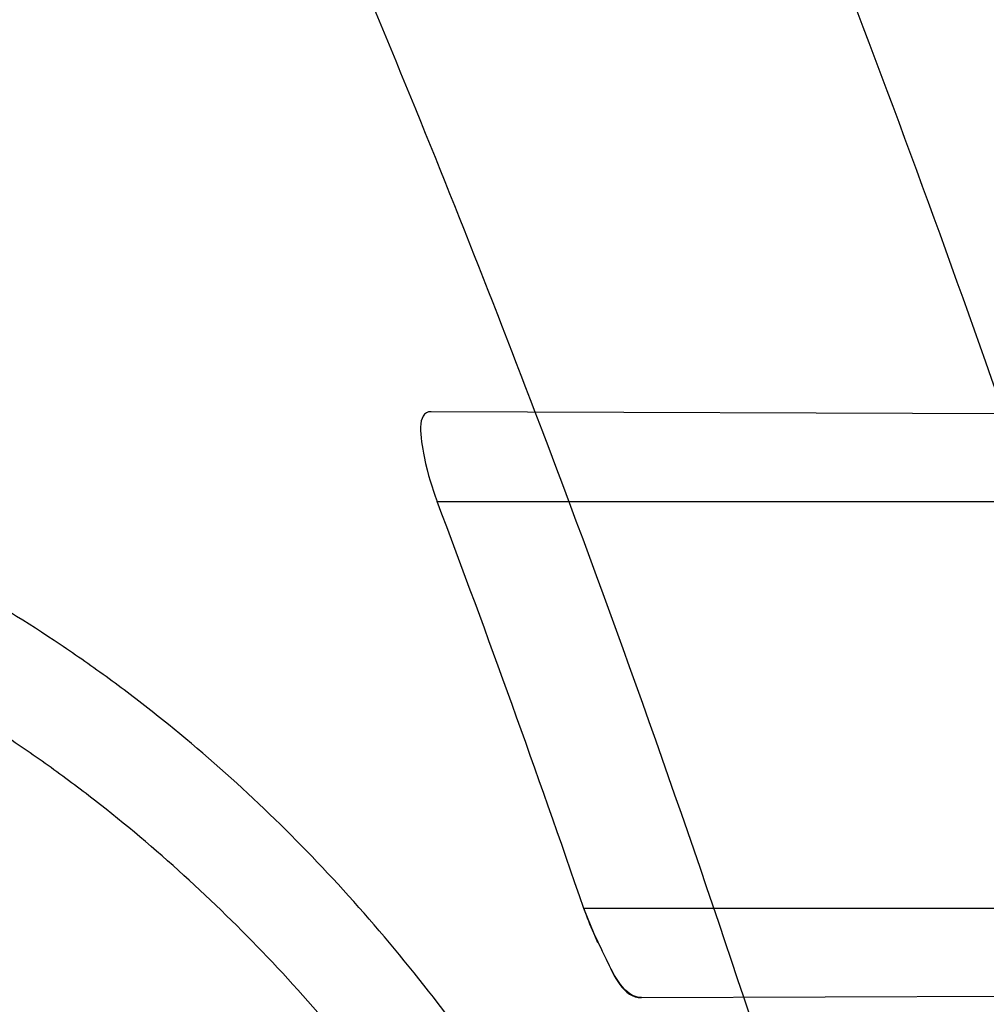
# Model space of a CAD drawing. Header units: millimetres. Extents: x 0 to 297, y 0 to 210.
# Tile 97 of 256: x 143.4512 to 143.4797, y 93.5405 to 93.5696. Entities that reach past the tile are written whole.
import ezdxf

# ---------------------------------------------------------------- set-up
doc = ezdxf.new("R2010")
doc.units = ezdxf.units.MM
doc.header["$LTSCALE"] = 16.335
doc.layers.get('0').update_dxf_attribs({"linetype": 'CONTINUOUS'})
for name, color, linetype in [('01_GLOBAL', 7, 'CONTINUOUS'), ('INTFCLR_1', 7, 'CONTINUOUS'), ('INTFCLR_144815', 7, 'CONTINUOUS')]:
    doc.layers.add(name, color=color, linetype=linetype)

msp = doc.modelspace()

# ---------------------------------------------------------------- linework, layer by layer
at = {"color": 7, "linetype": 'Continuous'}
msp.add_circle((144.2368034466, 92.193132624), 3.04, dxfattribs=at)
at = {"color": 9, "linetype": 'Continuous'}
msp.add_arc((144.2368034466, 92.193132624), 3.001038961, 92.9674534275, 177.0325465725, dxfattribs=at)
at = {"layer": '01_GLOBAL', "color": 7, "linetype": 'Continuous'}
msp.add_circle((144.2368034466, 92.193132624), 3.08, dxfattribs=at)
at = {"layer": 'INTFCLR_1', "color": 9, "linetype": 'Continuous'}
for p, q in [((143.4920640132, 93.5579059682), (143.4633794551, 93.5580060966)), ((143.4635563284, 93.5553562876), (143.4929668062, 93.5553562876)), ((143.4969821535, 93.5433562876), (143.4678785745, 93.5433562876)), ((143.4695838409, 93.5407281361), (143.497780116, 93.5408265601))]:
    msp.add_line(p, q, dxfattribs=at)
at = {"layer": 'INTFCLR_1', "color": 7, "linetype": 'Continuous'}
msp.add_line((143.4682911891, 93.54234288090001), (143.4678785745, 93.5433562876), dxfattribs=at)
at = {"layer": 'INTFCLR_1', "color": 6, "linetype": 'Continuous'}
for centre, radius, start, end in [((143.076579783, 93.4093562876), 0.4827613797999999, 270, 90.00000002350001), ((143.076579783, 93.4093562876), 0.4587930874, 270, 90.00000002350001), ((143.076579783, 93.4093562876), 0.417241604, 18.3537618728, 20.8695998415), ((143.0765887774, 93.4091971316), 0.4136500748, 18.9249921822, 20.6917467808)]:
    msp.add_arc(centre, radius, start, end, dxfattribs=at)
at = {"layer": 'INTFCLR_1', "color": 9, "linetype": 'Continuous'}
for start, end in [(20.8695998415, 24.2438267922), (15.0858372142, 18.3537618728)]:
    msp.add_arc((143.076579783, 93.4093562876), 0.417241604, start, end, dxfattribs=at)
for points, knots in [([(143.505791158, 93.2600745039), (143.5067409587, 93.2626590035), (143.5086022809, 93.26787776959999), (143.5121486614, 93.2784613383), (143.5179028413, 93.2974584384), (143.5232385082, 93.319755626), (143.5267617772, 93.3396835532), (143.5282429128, 93.3498591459), (143.5290073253, 93.35574456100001), (143.5307716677, 93.37052008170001), (143.5326049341, 93.3957667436), (143.5323109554, 93.4255533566), (143.5309256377, 93.444856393), (143.5300542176, 93.4537694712), (143.5294126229, 93.45969752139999), (143.5274302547, 93.4756973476), (143.5229291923, 93.50131752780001), (143.5164430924, 93.5263308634), (143.5118037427, 93.5411769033), (143.5100588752, 93.5464871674), (143.5074043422, 93.5543094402), (143.501415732, 93.57066310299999), (143.4910739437, 93.59466517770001), (143.4792964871, 93.6173411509), (143.4710860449, 93.6312983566), (143.4672487, 93.637511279), (143.4646994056, 93.64156113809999), (143.4578048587, 93.6522122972), (143.446251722, 93.6685591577), (143.4302039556, 93.688459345), (143.4166114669, 93.7033760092), (143.4071163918, 93.7129106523), (143.4018664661, 93.7179588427), (143.3945821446, 93.7247669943), (143.3843862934, 93.7336815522), (143.373349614, 93.7423309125), (143.3667450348, 93.7470278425), (143.3640805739, 93.74883137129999), (143.3625174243, 93.7498684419), (143.360134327, 93.7513983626), (143.3576340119, 93.7529030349), (143.3554317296, 93.7540584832), (143.3541938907, 93.75463331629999), (143.3532081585, 93.75498488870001), (143.3525262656, 93.7551440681), (143.3519536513, 93.75505755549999), (143.3518421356, 93.7545186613), (143.35211692, 93.75392300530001), (143.35259409, 93.7530975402), (143.3533650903, 93.7520584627), (143.354392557, 93.75079155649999), (143.3556852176, 93.7493056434), (143.3572290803, 93.7475999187), (143.358673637, 93.7460457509), (143.3599466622, 93.7446920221), (143.3621637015, 93.7423493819), (143.3658426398, 93.73850358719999), (143.3733257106, 93.73065133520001), (143.3814986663, 93.7218418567), (143.3889438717, 93.71342202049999), (143.3935459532, 93.708067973), (143.4009463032, 93.699278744), (143.4122758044, 93.6850353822), (143.4271285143, 93.6643128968), (143.4378788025, 93.6473958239), (143.4449171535, 93.6353542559), (143.4496927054, 93.62688497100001), (143.457931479, 93.6114260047), (143.4689344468, 93.588081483), (143.4765250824, 93.5686183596), (143.480055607, 93.5585271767)], [0, 0, 0, 0, 0.0103790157, 0.0208837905, 0.0420711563, 0.0851838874, 0.1071959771, 0.1183352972, 0.1239410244, 0.1295662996, 0.174425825, 0.2192336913, 0.2417180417, 0.247353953, 0.2529903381, 0.2641931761, 0.3081223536, 0.3509244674, 0.3614867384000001, 0.3667496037, 0.3719933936, 0.3926231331, 0.4323811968, 0.4704128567, 0.4888542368, 0.4934078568, 0.4979383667, 0.5068920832, 0.5412323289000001, 0.5733304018, 0.6031976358, 0.6172527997, 0.6240454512, 0.6306500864, 0.6548352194, 0.6750684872, 0.6834752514, 0.6853781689, 0.6871962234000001, 0.6905460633, 0.6960524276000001, 0.6981915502, 0.6999110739, 0.7012078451, 0.7020914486, 0.7026255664, 0.703100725, 0.7038824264, 0.7050749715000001, 0.7066970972, 0.7087489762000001, 0.7112252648, 0.7141188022, 0.7174211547, 0.7192230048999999, 0.7211233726, 0.7295789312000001, 0.7392839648, 0.7620096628, 0.7748693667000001, 0.7816473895, 0.7886214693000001, 0.8181786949, 0.8502212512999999, 0.8846823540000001, 0.8936821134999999, 0.9027944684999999, 0.9213301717, 0.9597016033, 1, 1, 1, 1]), ([(143.4875537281, 93.5578460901), (143.4839524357, 93.5678952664), (143.4762085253, 93.5872775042), (143.4649935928, 93.6105026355), (143.456598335, 93.62587873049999), (143.4517307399, 93.6343047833), (143.444552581, 93.6462915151), (143.4335886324, 93.66312940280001), (143.4184487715, 93.68374129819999), (143.4069045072, 93.6979009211), (143.3993634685, 93.7066377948), (143.3946716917, 93.7119620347), (143.3870801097, 93.72033527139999), (143.3787500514, 93.7290894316), (143.3711186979, 93.73689321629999), (143.3673713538, 93.740707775), (143.3651042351, 93.7430406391), (143.3638188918, 93.7443688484), (143.3617741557, 93.7465255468), (143.3599399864, 93.74843552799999), (143.3558618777, 93.7533565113), (143.3574002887, 93.7533562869)], [0, 0, 0, 0, 0.1351411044, 0.2639657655, 0.326251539, 0.3568857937, 0.3871506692, 0.5031238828, 0.6110823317, 0.7107727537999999, 0.7343091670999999, 0.7571888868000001, 0.8006105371, 0.8773801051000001, 0.9101731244, 0.9387430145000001, 0.9451630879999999, 0.9512497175, 0.9624026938, 0.9805243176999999, 1, 1, 1, 1]), ([(143.3574002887, 93.7533562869), (143.3579828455, 93.753356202), (143.360948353, 93.7521830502), (143.3643531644, 93.7501915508), (143.3676585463, 93.7481125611), (143.3692467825, 93.74707786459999), (143.3719545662, 93.74527944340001), (143.378664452, 93.7405994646), (143.3898825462, 93.7319854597), (143.4002548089, 93.7231045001), (143.4076654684, 93.7163228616), (143.4130031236, 93.71129788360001), (143.422653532, 93.7018115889), (143.4364709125, 93.68697153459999), (143.4527894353, 93.66717079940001), (143.4645442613, 93.65089855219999), (143.4715593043, 93.6402954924), (143.474151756, 93.63626614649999), (143.4780526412, 93.63008701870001), (143.4863962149, 93.616211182), (143.4983688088, 93.5936629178), (143.5088888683, 93.5697819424), (143.5149812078, 93.55350851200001), (143.5176807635, 93.5457272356), (143.5194547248, 93.5404463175), (143.524169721, 93.5256878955), (143.5307635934, 93.5008186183), (143.5353421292, 93.4753316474), (143.5373581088, 93.459416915), (143.5380104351, 93.45352171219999), (143.5388963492, 93.444658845), (143.5403047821, 93.42546452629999), (143.5406037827, 93.3958405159), (143.5387395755, 93.3707344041), (143.5369460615, 93.35604353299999), (143.5361688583, 93.3501906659), (143.5346627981, 93.3400704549), (143.5310794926, 93.320247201), (143.5256534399, 93.29807146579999), (143.5198047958, 93.2791850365), (143.5161994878, 93.2686605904), (143.5143072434, 93.26347094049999), (143.5133416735, 93.2609008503)], [0, 0, 0, 0, 0.0031306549, 0.0166311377, 0.0214593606, 0.0240790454, 0.0268205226, 0.0389267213, 0.0680356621, 0.1027866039, 0.1122691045, 0.1220183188, 0.1421809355, 0.1849822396, 0.2309158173, 0.2799873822, 0.2927706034, 0.2992370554, 0.3057353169, 0.3320403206, 0.3862319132, 0.4428084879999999, 0.4721383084, 0.4795908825, 0.487069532, 0.5020757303, 0.5628487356, 0.6251729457, 0.6410612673, 0.6490543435, 0.6570463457, 0.6889269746, 0.7524526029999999, 0.8160592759, 0.8240370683, 0.8319876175, 0.8477879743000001, 0.8790177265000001, 0.9402188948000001, 0.970317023, 0.9852457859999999, 1, 1, 1, 1]), ([(143.4782142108, 93.50819878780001), (143.4778432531, 93.5096205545), (143.4772516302, 93.51174120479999), (143.4763913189, 93.514540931), (143.4750599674, 93.518613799), (143.4728492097, 93.52448151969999), (143.4701809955, 93.5300898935), (143.4682125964, 93.5336103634), (143.4668805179, 93.5358474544), (143.4644747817, 93.5395185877), (143.4606652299, 93.5442955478), (143.456701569, 93.5479943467), (143.453888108, 93.55013812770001), (143.4519718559, 93.5514809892), (143.4484919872, 93.5536262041), (143.4431212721, 93.5561295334), (143.4379877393, 93.5577163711), (143.4344326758, 93.55855592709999), (143.4319715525, 93.5590694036), (143.4275405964, 93.5598310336), (143.420994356, 93.5605391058), (143.4142890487, 93.5608813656), (143.4094678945, 93.5609917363), (143.4066374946, 93.561024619), (143.4023062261, 93.5610470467), (143.3957460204, 93.5609864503), (143.3869266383, 93.56079886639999), (143.3810082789, 93.5606392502), (143.3780296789, 93.56055109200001)], [0, 0, 0, 0, 0.0346278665, 0.051871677, 0.0690216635, 0.135606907, 0.1994957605, 0.215141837, 0.2306514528, 0.2608466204, 0.3185308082, 0.3741944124, 0.3880448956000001, 0.4018755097, 0.4293241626, 0.4842905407, 0.5409817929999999, 0.5556132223, 0.5703744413, 0.6002237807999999, 0.6615312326, 0.7254044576, 0.7584008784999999, 0.7751754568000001, 0.7921112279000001, 0.8604747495, 0.9297738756, 1, 1, 1, 1]), ([(143.480055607, 93.5585271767), (143.4837259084, 93.5480364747), (143.4903909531, 93.5264789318), (143.4967360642, 93.4987698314), (143.4998687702, 93.480263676), (143.5011284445, 93.4715333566), (143.5019170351, 93.4656589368), (143.5038463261, 93.4494766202), (143.5057008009, 93.4227915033), (143.5054397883, 93.39601168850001), (143.5044671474, 93.37963975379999), (143.504022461, 93.3736652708), (143.5032714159, 93.3647734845), (143.5012002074, 93.34583974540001), (143.4963788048, 93.31729318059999), (143.49048443, 93.2935876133), (143.4864832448, 93.279982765), (143.4848602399, 93.2746477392), (143.4819377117, 93.26549629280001), (143.4757637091, 93.2478316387), (143.4658991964, 93.2237526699), (143.4557508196, 93.2030768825), (143.4492053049, 93.1910087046), (143.4468307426, 93.1867521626), (143.4433023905, 93.1805423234), (143.4357024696, 93.1677434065), (143.4236423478, 93.1493254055), (143.4088585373, 93.1292209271), (143.3981978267, 93.1161056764), (143.3920521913, 93.10890703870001), (143.3897353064, 93.10622028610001), (143.3858253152, 93.1017514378), (143.3786022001, 93.09371030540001), (143.3707422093, 93.0853343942), (143.3636495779, 93.0779186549), (143.3593994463, 93.0734576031), (143.3560255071, 93.0698150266), (143.3538487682, 93.0672934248), (143.3526496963, 93.0656994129), (143.3521523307, 93.0648535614), (143.3518509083, 93.0642467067), (143.3519780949, 93.06345700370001), (143.3536612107, 93.06380038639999), (143.3555127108, 93.06468782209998), (143.3588652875, 93.0665002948), (143.3620632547, 93.0685373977), (143.3646891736, 93.0702872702), (143.3663741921, 93.0714458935), (143.3692060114, 93.0734278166), (143.3737350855, 93.0767437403), (143.3800639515, 93.0816635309), (143.3895251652, 93.0894491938), (143.3979931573, 93.09704369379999), (143.4054028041, 93.1041496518), (143.4107134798, 93.1093907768), (143.4202844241, 93.1192590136), (143.4339256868, 93.13464747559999), (143.4499433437, 93.1551077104), (143.4614126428, 93.1718688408), (143.4682300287, 93.1827697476), (143.4707469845, 93.1869112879), (143.4745342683, 93.1932658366), (143.4826220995, 93.2075340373), (143.4941655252, 93.2306938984), (143.5021068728, 93.2500492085), (143.505791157, 93.2600745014)], [0, 0, 0, 0, 0.0419354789, 0.08505031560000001, 0.1071497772, 0.1127379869, 0.1183317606, 0.1295131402, 0.1742263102, 0.2191466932, 0.230445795, 0.2361065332, 0.241751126, 0.2641147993, 0.3079545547, 0.3508736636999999, 0.3561840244, 0.3614616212, 0.3719139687, 0.3924297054, 0.4320526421, 0.4700131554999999, 0.4792642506, 0.483852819, 0.4884035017, 0.5062126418, 0.5400088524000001, 0.5714206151, 0.6003317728, 0.6037560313, 0.6071340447, 0.6137178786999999, 0.6261602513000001, 0.6479155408, 0.6570536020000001, 0.6648783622, 0.6711643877, 0.6757843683, 0.6774462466, 0.6786751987, 0.6794900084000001, 0.6799813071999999, 0.6813020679, 0.6842478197, 0.6888651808, 0.6950795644, 0.6987591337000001, 0.70073729, 0.7027989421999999, 0.7117993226, 0.7219139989, 0.7330405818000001, 0.7580265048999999, 0.7648041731, 0.7717766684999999, 0.7861782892, 0.816667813, 0.8493175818, 0.8841610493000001, 0.8932352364, 0.8978283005, 0.9024468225, 0.9211469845, 0.9596997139, 1, 1, 1, 1]), ([(143.4760311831, 93.50755454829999), (143.4756628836, 93.5089095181), (143.4750755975, 93.5109302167), (143.4742230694, 93.5135972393), (143.4729040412, 93.5174808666), (143.4707156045, 93.52307824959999), (143.4680853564, 93.5284222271), (143.4661490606, 93.53177755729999), (143.464837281, 93.5339131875), (143.4624672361, 93.53742225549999), (143.4587207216, 93.541990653), (143.4548405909, 93.5455263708), (143.4520891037, 93.5475804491), (143.4502128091, 93.5488708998), (143.4468054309, 93.5509356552), (143.4415565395, 93.553353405), (143.4365468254, 93.5549008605), (143.433077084, 93.5557266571), (143.4306756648, 93.556235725), (143.4263533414, 93.5569946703), (143.419970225, 93.55772463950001), (143.4134314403, 93.5581088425), (143.4087303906, 93.55825840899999), (143.4059708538, 93.55831623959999), (143.401748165, 93.5583780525), (143.3953515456, 93.5583840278), (143.3867501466, 93.55829536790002), (143.3809773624, 93.55820441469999), (143.3780715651, 93.5581536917)], [0, 0, 0, 0, 0.0341067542, 0.0511005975, 0.068008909, 0.1337310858, 0.1969343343, 0.2124407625, 0.2278215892, 0.257805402, 0.3152480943, 0.3708921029, 0.3847695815, 0.3986396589, 0.4261925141, 0.481455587, 0.5385040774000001, 0.553232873, 0.5680896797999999, 0.5981246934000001, 0.6597952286, 0.7240152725, 0.7571801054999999, 0.774039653, 0.7910593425, 0.8597607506, 0.9294066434, 1, 1, 1, 1]), ([(143.3574002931, 93.0653562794), (143.3572429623, 93.0653562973), (143.3568577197, 93.0654322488), (143.3568775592, 93.06612476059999), (143.3572897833, 93.0668372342), (143.3580025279, 93.06789625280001), (143.3590890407, 93.0692141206), (143.3605161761, 93.0708335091), (143.3622809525, 93.072732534), (143.364262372, 93.0748061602), (143.366417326, 93.0770245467), (143.3695810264, 93.08025667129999), (143.3761156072, 93.0869122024), (143.384127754, 93.09523631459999), (143.391492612, 93.1032318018), (143.3954790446, 93.1076756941), (143.3978410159, 93.1103473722), (143.4041032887, 93.11750254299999), (143.4149655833, 93.130539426), (143.4300350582, 93.1505356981), (143.4423327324, 93.1688638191), (143.4500842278, 93.18160511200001), (143.4536819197, 93.18778553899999), (143.4561024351, 93.19202072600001), (143.4627716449, 93.20402316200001), (143.4731139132, 93.2245897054), (143.4831746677, 93.2485613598), (143.4894718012, 93.2661502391), (143.4924519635, 93.2752607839), (143.4941067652, 93.2805713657), (143.4981845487, 93.2941079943), (143.5041933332, 93.3176982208), (143.5091109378, 93.34612180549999), (143.5112232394, 93.3649740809), (143.5119890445, 93.3738262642), (143.5124424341, 93.37977367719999), (143.5134340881, 93.3960708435), (143.5137003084, 93.4227328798), (143.5118091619, 93.4492982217), (143.5098423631, 93.46540487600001), (143.5090383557, 93.47125249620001), (143.5077538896, 93.4799440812), (143.5045588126, 93.4983716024), (143.498087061, 93.52596105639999), (143.4912937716, 93.5474097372), (143.4875537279, 93.5578460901)], [0, 0, 0, 0, 0.0008731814, 0.0017184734, 0.0032338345, 0.0055641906, 0.008732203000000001, 0.0127298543, 0.0175349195, 0.0231216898, 0.028646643, 0.0346996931, 0.0482229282, 0.0804128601, 0.09881585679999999, 0.1085510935, 0.1135452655, 0.1186072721, 0.1613234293, 0.207686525, 0.2575125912, 0.2837456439, 0.2904463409, 0.297201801, 0.3108185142, 0.3666506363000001, 0.4248611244, 0.4549770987, 0.470314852, 0.4780577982, 0.4858479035, 0.548777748, 0.6130125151, 0.6457681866, 0.6540348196, 0.6623247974, 0.6788712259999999, 0.7446474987, 0.8101274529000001, 0.8265054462, 0.8346996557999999, 0.8428862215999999, 0.8752668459, 0.9384715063, 1, 1, 1, 1])]:
    msp.add_open_spline(points, degree=3, knots=knots, dxfattribs=at)
at = {"layer": 'INTFCLR_1', "color": 6, "linetype": 'Continuous'}
for points, knots in [([(143.391388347, 93.7533562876), (143.3904120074, 93.7533562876), (143.3921762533, 93.7499955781), (143.3936912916, 93.7481416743), (143.3961672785, 93.74488846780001), (143.3992225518, 93.74120886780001), (143.403128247, 93.736512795), (143.4076936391, 93.73105931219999), (143.4125904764, 93.7251278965), (143.4174256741, 93.7191674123), (143.4219266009, 93.7134900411), (143.4260587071, 93.708161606), (143.4298162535, 93.70320548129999), (143.4332121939, 93.6986295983), (143.4362702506, 93.6944235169), (143.4390204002, 93.69056916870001), (143.4414908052, 93.687044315), (143.44370074, 93.6838395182), (143.4456749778, 93.6809337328), (143.4474377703, 93.67830292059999), (143.4490168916, 93.6759165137), (143.4504211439, 93.6737705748), (143.4516679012, 93.67184551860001), (143.4527743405, 93.67012138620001), (143.4537663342, 93.6685626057), (143.4546489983, 93.6671650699), (143.4556772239, 93.66552631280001), (143.456672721, 93.66392530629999), (143.4576979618, 93.66226084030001), (143.4585721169, 93.66083168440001), (143.4595323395, 93.65924962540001), (143.4605887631, 93.6574940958), (143.4617562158, 93.65553545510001), (143.4630444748, 93.65335047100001), (143.464465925, 93.65090949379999), (143.4660286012, 93.6481892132), (143.4677482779, 93.64514958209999), (143.4696392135, 93.6417492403), (143.4717186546, 93.63793570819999), (143.4740086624, 93.6336424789), (143.4765248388, 93.62880536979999), (143.4792812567, 93.62335013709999), (143.4822951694, 93.61718591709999), (143.4855914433, 93.610185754), (143.4891913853, 93.6021966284), (143.4931140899, 93.59302320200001), (143.4973740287, 93.58243061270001), (143.5019825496, 93.5700832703), (143.5068772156, 93.55569758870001), (143.5117345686, 93.53967004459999), (143.5162134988, 93.5226760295), (143.5200746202, 93.5054858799), (143.5232856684, 93.4882487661), (143.5258459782, 93.471032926), (143.5277689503, 93.4538356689), (143.5290609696, 93.4366975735), (143.529733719, 93.4196019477), (143.5297948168, 93.4025757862), (143.5292510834, 93.38560341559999), (143.5281065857, 93.3686870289), (143.5263644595, 93.3518401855), (143.5240214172, 93.3350289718), (143.5210770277, 93.31827583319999), (143.5175167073, 93.30154440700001), (143.5133376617, 93.28485591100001), (143.5085942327, 93.268441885), (143.5035656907, 93.2530998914), (143.4986112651, 93.23947982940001), (143.4940105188, 93.2278474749), (143.4897809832, 93.2178519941), (143.485903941, 93.2091976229), (143.4823616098, 93.2016588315), (143.4791285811, 93.19505078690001), (143.4761817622, 93.1892359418), (143.4734988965, 93.1841024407), (143.4710647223, 93.1795662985), (143.4688610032, 93.1755541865), (143.466865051, 93.1719939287), (143.4650570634, 93.1688259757), (143.4634184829, 93.16599997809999), (143.461937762, 93.1634824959), (143.4606041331, 93.16124327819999), (143.4594032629, 93.15924877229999), (143.4583170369, 93.15746207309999), (143.457331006, 93.1558543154), (143.4564183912, 93.15437798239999), (143.4555069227, 93.15291457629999), (143.4545265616, 93.151352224), (143.4534184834, 93.14960100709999), (143.4521719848, 93.1476496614), (143.4507682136, 93.14547482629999), (143.4491853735, 93.14305109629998), (143.4474055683, 93.1403597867), (143.4454085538, 93.13738261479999), (143.4431685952, 93.1340952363), (143.4406602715, 93.13047449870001), (143.4378551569, 93.12649963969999), (143.4347311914, 93.1221597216), (143.4312583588, 93.1174362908), (143.4274059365, 93.11231294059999), (143.4231637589, 93.1068033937), (143.4185304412, 93.1009244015), (143.4135422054, 93.0947465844), (143.408452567, 93.0885653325), (143.4036878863, 93.08286772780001), (143.3995946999, 93.07795220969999), (143.3963986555, 93.0741115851), (143.3938021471, 93.0707181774), (143.3922373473, 93.06880673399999), (143.3903920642, 93.0653562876), (143.391388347, 93.0653562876)], [0, 0, 0, 0, 0.0038604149, 0.007501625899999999, 0.0124785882, 0.0188917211, 0.0268498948, 0.0364677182, 0.0470694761, 0.05724446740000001, 0.066818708, 0.0757144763, 0.0839053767, 0.0914099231, 0.0982451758, 0.1044667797, 0.1101313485, 0.11526428, 0.1198589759, 0.1240215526, 0.1277856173, 0.1311734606, 0.1341617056, 0.1368541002, 0.1392736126, 0.1414672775, 0.143389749, 0.1469230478, 0.1489215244, 0.1511192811, 0.1535471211, 0.1562389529, 0.1592204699, 0.1625628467, 0.1662680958, 0.1703891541, 0.1749670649, 0.1800767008, 0.1857729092, 0.1921414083, 0.199315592, 0.2073311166, 0.2163077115, 0.2264451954, 0.2379233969, 0.2509534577, 0.2658909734, 0.2830621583, 0.3030578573, 0.3259639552, 0.3492662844, 0.3725305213, 0.3956109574, 0.4185782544, 0.4413347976, 0.4640172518, 0.4865192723, 0.5089682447, 0.5313242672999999, 0.5536477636, 0.5759939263, 0.5982772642, 0.6207472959, 0.6432362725, 0.6658996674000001, 0.6887559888, 0.7107777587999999, 0.7297237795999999, 0.7460531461, 0.7602331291, 0.7726347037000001, 0.7835467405, 0.7931663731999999, 0.8017211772, 0.8093215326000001, 0.8160683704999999, 0.8220757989, 0.8274205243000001, 0.8322066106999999, 0.8364980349, 0.8403367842, 0.8437547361, 0.8468031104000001, 0.8495420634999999, 0.8520223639, 0.8542604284, 0.8564046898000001, 0.8588391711, 0.861553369, 0.8645986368, 0.8679945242, 0.8717882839, 0.8760445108, 0.8807522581, 0.8859628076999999, 0.8917731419, 0.8981681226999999, 0.9051985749, 0.9129160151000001, 0.9213486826, 0.9305434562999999, 0.9404096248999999, 0.9509435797, 0.9619432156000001, 0.9720502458, 0.9803711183, 0.9870628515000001, 0.9922716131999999, 0.9960607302, 1, 1, 1, 1]), ([(143.3913883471, 93.0653562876), (143.3925009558, 93.0653562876), (143.3944304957, 93.0666565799), (143.3973970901, 93.0684425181), (143.4007982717, 93.07091395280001), (143.4050037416, 93.07413406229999), (143.4100111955, 93.07824530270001), (143.4155298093, 93.08303751), (143.4211292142, 93.0881607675), (143.4264144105, 93.0932249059), (143.43125736, 93.0980502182), (143.4356657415, 93.10260404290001), (143.4396603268, 93.1068634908), (143.4432708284, 93.1108234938), (143.4465216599, 93.11448276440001), (143.4494397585, 93.1178438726), (143.4520627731, 93.1209293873), (143.4544121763, 93.1237459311), (143.456513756, 93.1263080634), (143.4583900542, 93.12863120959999), (143.4600695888, 93.13073982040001), (143.4615949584, 93.1326788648), (143.4630975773, 93.13461062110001), (143.4646983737, 93.1366936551), (143.4663978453, 93.1389353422), (143.4680793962, 93.14118497), (143.4697311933, 93.1434241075), (143.4714499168, 93.1457859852), (143.4733525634, 93.1484399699), (143.4754791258, 93.1514562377), (143.477855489, 93.15489250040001), (143.4805066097, 93.1588113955), (143.4834545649, 93.163277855), (143.4867221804, 93.1683718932), (143.4903444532, 93.1742054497), (143.4943554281, 93.18090734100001), (143.4987865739, 93.1886348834), (143.5036710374, 93.1975962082), (143.5090369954, 93.2080352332), (143.5149200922, 93.22031723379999), (143.5212054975, 93.234617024), (143.5274896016, 93.2504853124), (143.5333654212, 93.2672157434), (143.5385840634, 93.28417448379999), (143.543100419, 93.30119588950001), (143.5469295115, 93.31826170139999), (143.5500694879, 93.3352816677), (143.5525457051, 93.3523020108), (143.5543635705, 93.36925021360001), (143.5555404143, 93.3861532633), (143.5560867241, 93.4029944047), (143.5560112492, 93.4197765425), (143.5553196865, 93.436509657), (143.5540157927, 93.4531831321), (143.5520992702, 93.46980412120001), (143.5495685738, 93.4863701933), (143.5464237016, 93.5028559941), (143.5426520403, 93.51929845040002), (143.5382472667, 93.5356769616), (143.5331875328, 93.5520104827), (143.527486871, 93.5682159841), (143.5213730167, 93.5836821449), (143.515238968, 93.5976906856), (143.5094946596, 93.6097472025), (143.5042564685, 93.6200023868), (143.4994933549, 93.6288052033), (143.4951738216, 93.63640014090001), (143.4912628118, 93.642992), (143.4877284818, 93.6487368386), (143.4845342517, 93.6537660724), (143.4816534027, 93.65817529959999), (143.4790579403, 93.662051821), (143.4767281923, 93.6654573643), (143.4746357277, 93.668457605), (143.472765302, 93.67109499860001), (143.4710870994, 93.67342680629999), (143.46957943, 93.6754943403), (143.4681380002, 93.6774474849), (143.4666395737, 93.67945477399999), (143.4649885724, 93.68163852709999), (143.463288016, 93.68385659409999), (143.4615819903, 93.6860513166), (143.4598543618, 93.68824549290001), (143.4579581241, 93.69062033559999), (143.4558400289, 93.69323162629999), (143.4534675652, 93.6961063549), (143.4508179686, 93.6992567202), (143.447859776, 93.7026992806), (143.4445666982, 93.7064428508), (143.4409044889, 93.71049854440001), (143.4368464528, 93.7148646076), (143.4323696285, 93.7195302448), (143.4274456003, 93.7244775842), (143.4220754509, 93.7296631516), (143.4163486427, 93.7349445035), (143.410661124, 93.73991840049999), (143.4054543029, 93.74422210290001), (143.4010724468, 93.7475953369), (143.3975442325, 93.7501732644), (143.3944939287, 93.7520163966), (143.3925216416, 93.7533562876), (143.3913883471, 93.7533562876)], [0, 0, 0, 0, 0.0042187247, 0.0081401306, 0.0133978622, 0.0200459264, 0.0282638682, 0.0379443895, 0.0477615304, 0.05703690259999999, 0.0656973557, 0.0736821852, 0.0810680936, 0.0878383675, 0.0940009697, 0.0996271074, 0.1047154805, 0.1093563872, 0.1135342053, 0.1172803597, 0.1206792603, 0.1237557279, 0.1266349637, 0.1299589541, 0.1337168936, 0.1373013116, 0.1406085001, 0.1442672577, 0.148377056, 0.1529904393, 0.1582606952, 0.164218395, 0.1709303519, 0.1785521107, 0.1871652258, 0.1969659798, 0.2081658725, 0.2209392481, 0.2356613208, 0.2526660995, 0.2725685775, 0.2948769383, 0.3173640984, 0.3397873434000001, 0.3621386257, 0.3841211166, 0.4060891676, 0.4277469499, 0.4493218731, 0.470705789, 0.4919793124, 0.5131981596, 0.5343255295, 0.5554668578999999, 0.5765984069, 0.5977513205, 0.6189954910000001, 0.6402209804, 0.6617015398, 0.6832900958, 0.7050415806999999, 0.7268239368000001, 0.7463339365, 0.7630160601, 0.7774553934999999, 0.7899931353, 0.8009638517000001, 0.8105830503, 0.8190545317, 0.8265380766, 0.8331730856, 0.8390248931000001, 0.8442268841, 0.8488182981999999, 0.8528943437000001, 0.8564866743, 0.8597116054, 0.8625968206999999, 0.8656908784, 0.8692094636, 0.8729771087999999, 0.8762884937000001, 0.879749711, 0.8835661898, 0.8878115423, 0.8924986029, 0.8976989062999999, 0.9034198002, 0.9097088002, 0.9166034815, 0.9241390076, 0.9323094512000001, 0.9411199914, 0.9506041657, 0.9606137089, 0.9706541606, 0.9792553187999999, 0.9862062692, 0.9916647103, 0.9957028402, 1, 1, 1, 1]), ([(143.4633794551, 93.5580060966), (143.4629329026, 93.5580076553), (143.4631858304, 93.5564340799), (143.463393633, 93.5557870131), (143.4635563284, 93.5553562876)], [0, 0, 0, 0, 0.4923520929, 1, 1, 1, 1])]:
    msp.add_open_spline(points, degree=3, knots=knots, dxfattribs=at)
at = {"layer": 'INTFCLR_1', "color": 7, "linetype": 'Continuous'}
msp.add_open_spline([(143.4678785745, 93.5433562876), (143.4680502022, 93.5428554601), (143.4684813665, 93.5420186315), (143.4690552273, 93.540718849), (143.4695838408, 93.5407281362)], degree=3, knots=[0, 0, 0, 0, 0.5003419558, 1, 1, 1, 1], dxfattribs=at)
msp.add_open_spline([(143.4695838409, 93.5407281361), (143.4690787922, 93.5407263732), (143.4687751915, 93.5413852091), (143.4685534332, 93.5418389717)], degree=3, dxfattribs=at)
at = {"layer": 'INTFCLR_144815', "color": 6, "linetype": 'Continuous'}
for radius in [0.5104906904, 0.4864760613]:
    msp.add_circle((143.076579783, 93.4093562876), radius, dxfattribs=at)
for radius, start, end in [(0.7037433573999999, 313.9937911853, 154.5150993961), (0.6797433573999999, 312.9543589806, 154.5144414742), (0.6572577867, 282.2440355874, 71.2863570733), (0.5186031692, 308.490992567, 51.50900743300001)]:
    msp.add_arc((143.076579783, 93.4093562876), radius, start, end, dxfattribs=at)
at = {"layer": 'INTFCLR_144815', "color": 9, "linetype": 'Continuous'}
for centre, radius, start, end in [((143.076579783, 93.4093562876), 0.6528896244, 292.4997540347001, 54.0964566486), ((143.0765826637, 93.40935763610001), 0.5889741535, 292.4997540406, 54.09645665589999), ((143.076579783, 93.4093562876), 0.5151250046, 313.8592910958, 46.1407088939)]:
    msp.add_arc(centre, radius, start, end, dxfattribs=at)
at = {"layer": 'INTFCLR_144815', "color": 6, "linetype": 'Continuous'}
for points, knots in [([(143.559959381, 93.4093562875), (143.559959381, 93.4118703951), (143.5599220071, 93.41689924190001), (143.5597537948, 93.4244421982), (143.5594733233, 93.4319851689), (143.5590804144, 93.4395281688), (143.5585748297, 93.44707105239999), (143.5579562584, 93.45461378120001), (143.5572243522, 93.4621559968), (143.5563786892, 93.4696975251), (143.5554188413, 93.4772377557), (143.5543443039, 93.4847763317), (143.5531546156, 93.4923122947), (143.5518492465, 93.4998449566), (143.5504277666, 93.50737293), (143.5488896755, 93.51489518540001), (143.5472346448, 93.52240985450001), (143.5454623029, 93.5299153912), (143.5435725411, 93.5374092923), (143.5415652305, 93.54488940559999), (143.5394406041, 93.55235253), (143.5371989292, 93.5597957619), (143.5348409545, 93.56721505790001), (143.5323675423, 93.57460659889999), (143.529780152, 93.58196541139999), (143.5270804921, 93.58928656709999), (143.5242709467, 93.5965641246), (143.5213543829, 93.6037918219), (143.5183344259, 93.61096254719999), (143.5152154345, 93.61806858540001), (143.5120026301, 93.62510149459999), (143.5087022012, 93.6320520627), (143.505321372, 93.6389103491), (143.5018684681, 93.6456657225), (143.4983529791, 93.6523068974), (143.4947855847, 93.65882202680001), (143.4911781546, 93.66519881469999), (143.4875436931, 93.6714246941), (143.4838962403, 93.67748703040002), (143.4802507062, 93.68337338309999), (143.4766226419, 93.68907180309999), (143.473027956, 93.6945711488), (143.4694825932, 93.6998613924), (143.4660021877, 93.7049339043), (143.4626017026, 93.7097817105), (143.459295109, 93.71439965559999), (143.4560950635, 93.7187845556), (143.4530128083, 93.7229350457), (143.4500581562, 93.7268513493), (143.4472396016, 93.7305349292), (143.4445638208, 93.7339889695), (143.4420354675, 93.7372184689), (143.4396569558, 93.7402303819), (143.4374291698, 93.7430326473), (143.4353519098, 93.7456336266), (143.4334244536, 93.7480414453), (143.4316455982, 93.7502639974), (143.4300138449, 93.7523087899), (143.4285275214, 93.75418281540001), (143.4271849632, 93.7558925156), (143.4259844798, 93.7574434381), (143.4249241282, 93.7588419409), (143.4240021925, 93.7600902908), (143.4232155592, 93.7612022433), (143.422565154, 93.7621551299), (143.4220400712, 93.7630318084), (143.4215107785, 93.7638474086), (143.4211293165, 93.7653465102), (143.4216624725, 93.7653561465)], [0, 0, 0, 0, 0.0193232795, 0.0386507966, 0.0579870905, 0.0773359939, 0.09670230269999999, 0.1160891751, 0.1355014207, 0.154941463, 0.1744140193, 0.1939206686, 0.213465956, 0.2330500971, 0.2526769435, 0.2723457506, 0.2920596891, 0.3118161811, 0.3316171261, 0.3514582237, 0.3713396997, 0.3912550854, 0.4112023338, 0.4311723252, 0.4511600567, 0.471153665, 0.4911437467, 0.5111161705, 0.5310553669, 0.5509435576, 0.5707599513, 0.5904809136, 0.6100798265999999, 0.6295269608, 0.6487896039, 0.6678319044, 0.6866152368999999, 0.7050985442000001, 0.7232388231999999, 0.7409918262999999, 0.758313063, 0.7751587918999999, 0.7914870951, 0.8072590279, 0.8224396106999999, 0.8369988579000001, 0.8509122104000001, 0.8641615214, 0.8767332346, 0.8886179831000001, 0.8998102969, 0.9103147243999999, 0.9201416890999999, 0.9293075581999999, 0.9378296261, 0.9457257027, 0.9530130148, 0.9597096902, 0.9658325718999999, 0.9713969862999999, 0.9764171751, 0.9809076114, 0.9848822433, 0.9883555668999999, 0.9913411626, 0.9938520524, 0.9959015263, 1, 1, 1, 1]), ([(143.433067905, 93.05335642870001), (143.4328265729, 93.0533608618), (143.4324756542, 93.05418000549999), (143.4330197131, 93.0549083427), (143.4334366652, 93.0557926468), (143.4339703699, 93.0566454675), (143.4346161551, 93.0576462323), (143.4354019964, 93.05878669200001), (143.4363208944, 93.0600751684), (143.4373778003, 93.0615151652), (143.4385738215, 93.0631125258), (143.4399109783, 93.0648725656), (143.441391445, 93.0668020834), (143.4430186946, 93.0689099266), (143.4447956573, 93.07120496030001), (143.4467226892, 93.0736934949), (143.4487964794, 93.0763779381), (143.4510117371, 93.0792588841), (143.4533657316, 93.0823409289), (143.4558612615, 93.0856367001), (143.4585019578, 93.0891610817), (143.461284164, 93.0929204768), (143.4641988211, 93.0969147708), (143.4672349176, 93.10114163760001), (143.4703835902, 93.1056021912), (143.473633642, 93.1102946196), (143.4769725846, 93.1152153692), (143.4803867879, 93.12035908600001), (143.4838617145, 93.12571866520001), (143.4873822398, 93.131285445), (143.4909329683, 93.1370494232), (143.4944985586, 93.1429995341), (143.4980640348, 93.1491239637), (143.5016150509, 93.155410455), (143.5051380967, 93.1618465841), (143.508620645, 93.1684199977), (143.5120512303, 93.1751185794), (143.5154195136, 93.18193063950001), (143.5187162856, 93.18884502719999), (143.5219334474, 93.1958512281), (143.5250639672, 93.2029394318), (143.5281017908, 93.21010051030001), (143.5310417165, 93.21732590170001), (143.5338798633, 93.22460897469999), (143.5366072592, 93.2319283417), (143.5392210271, 93.2392754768), (143.5417223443, 93.24665218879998), (143.5441140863, 93.2540675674), (143.5463966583, 93.26152417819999), (143.5485670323, 93.2690127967), (143.5506238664, 93.27652910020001), (143.5525648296, 93.2840635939), (143.5543887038, 93.29160910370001), (143.5560958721, 93.29916427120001), (143.5576869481, 93.306728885), (143.5591625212, 93.3143029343), (143.5605229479, 93.32188557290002), (143.5617683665, 93.3294747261), (143.5628989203, 93.3370678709), (143.5639149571, 93.34466347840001), (143.5648169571, 93.352261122), (143.5656053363, 93.35986024), (143.5662804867, 93.3674604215), (143.5668427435, 93.3750611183), (143.5672924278, 93.38266226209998), (143.5676297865, 93.39026356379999), (143.5678550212, 93.3978650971), (143.5679682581, 93.4054666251), (143.5679695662, 93.4130682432), (143.567858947, 93.4206697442), (143.5676363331, 93.4282712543), (143.5673015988, 93.4358725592), (143.5668545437, 93.44347370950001), (143.5662949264, 93.4510743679), (143.5656224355, 93.45867440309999), (143.5648367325, 93.466273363), (143.5639374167, 93.4738709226), (143.5629240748, 93.4814664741), (143.5617962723, 93.4890592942), (143.5605535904, 93.4966483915), (143.5591956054, 93.50423272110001), (143.5577218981, 93.5118111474), (143.5561322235, 93.5193816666), (143.5544265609, 93.52694151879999), (143.5526049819, 93.5344880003), (143.5506674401, 93.5420191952), (143.5486137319, 93.5495338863), (143.5464439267, 93.5570299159), (143.5441586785, 93.56450343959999), (143.5417591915, 93.57194952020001), (143.5392470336, 93.579362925), (143.5366239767, 93.5867386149), (143.5338923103, 93.5940709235), (143.5310549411, 93.6013534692), (143.5281154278, 93.6085792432), (143.525078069, 93.6157405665), (143.5219479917, 93.6228290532), (143.5187312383, 93.6298355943), (143.5154348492, 93.6367503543), (143.512066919, 93.6435628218), (143.5086366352, 93.65026188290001), (143.5051543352, 93.6568358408), (143.5016314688, 93.6632725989), (143.4980805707, 93.66955978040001), (143.4945151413, 93.67568497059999), (143.4909495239, 93.6816359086), (143.4873986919, 93.6874007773), (143.4838779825, 93.6929685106), (143.480402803, 93.6983290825), (143.4769882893, 93.7034738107), (143.4736489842, 93.7083955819), (143.4703985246, 93.71308903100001), (143.4672493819, 93.7175506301), (143.464212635, 93.721778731), (143.4612978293, 93.72577350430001), (143.4585129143, 93.72953680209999), (143.4558642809, 93.73307192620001), (143.4533568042, 93.73638343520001), (143.450993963, 93.73947689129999), (143.4487779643, 93.74235864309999), (143.4467099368, 93.7450355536), (143.444790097, 93.7475147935), (143.4430178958, 93.7498036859), (143.4413922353, 93.7519094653), (143.4399116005, 93.7538391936), (143.4385741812, 93.7555995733), (143.4373781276, 93.7571969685), (143.4363211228, 93.75863709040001), (143.4354021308, 93.7599256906), (143.4346162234, 93.76106624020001), (143.4339704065, 93.7620670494), (143.4334366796, 93.7629199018), (143.4330197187, 93.7638042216), (143.4324756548, 93.76453256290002), (143.4328265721, 93.76535171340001), (143.433067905, 93.7653561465)], [0, 0, 0, 0, 0.0009310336, 0.002365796, 0.0034193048, 0.0047077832, 0.006237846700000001, 0.0080159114, 0.0100484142, 0.0123424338, 0.0149055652, 0.0177455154, 0.0208683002, 0.0242865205, 0.0280168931, 0.0320641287, 0.03642688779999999, 0.0411013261, 0.0460820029, 0.0513859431, 0.0570470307, 0.0630689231, 0.0694259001, 0.0761196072, 0.0831428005, 0.0904858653, 0.0981365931, 0.1060799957, 0.1142989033, 0.1227742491, 0.1314855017, 0.1404113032, 0.1495299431, 0.1588198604, 0.1682601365, 0.1778307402, 0.1875127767, 0.1972886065, 0.2071421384, 0.2170587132, 0.2270251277, 0.2370298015, 0.2470622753, 0.2571128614, 0.2671789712, 0.2771901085, 0.2871913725, 0.2972229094, 0.3072428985, 0.3172696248, 0.3272959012, 0.3372999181, 0.3472797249, 0.3572378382, 0.3671756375, 0.3770956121, 0.3870009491, 0.3968896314, 0.4067592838, 0.416611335, 0.4264476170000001, 0.4362699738, 0.4460792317, 0.4558777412, 0.465666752, 0.475448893, 0.4852256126, 0.4949995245, 0.5047720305, 0.5145458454, 0.5243224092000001, 0.5341044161, 0.5438932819, 0.5536914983, 0.5635002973, 0.5733219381, 0.5831577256, 0.5930094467, 0.6028783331, 0.6127653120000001, 0.6226711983, 0.6325970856, 0.6425436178, 0.6525082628, 0.6624891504, 0.6724871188, 0.6825027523, 0.6925369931, 0.7025869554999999, 0.7126463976, 0.7227116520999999, 0.7327783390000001, 0.742840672, 0.7528920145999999, 0.7629245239, 0.772929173, 0.7828957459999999, 0.7928124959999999, 0.8026662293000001, 0.8124423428, 0.8221246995, 0.8316958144, 0.8411366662, 0.8504272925, 0.8595467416, 0.8684734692, 0.8771857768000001, 0.8856622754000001, 0.8938824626, 0.9018271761, 0.9094792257, 0.9168237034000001, 0.923848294, 0.9305435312, 0.93690291, 0.9429227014, 0.9486018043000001, 0.9539413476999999, 0.9589446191, 0.9636165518, 0.9679634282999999, 0.9719924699, 0.9757115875, 0.9791292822, 0.9822538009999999, 0.9850935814, 0.9876568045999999, 0.9899510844, 0.9919838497, 0.9937619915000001, 0.9952921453, 0.9965806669, 0.997634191, 0.9990689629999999, 1, 1, 1, 1]), ([(143.3994670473, 93.7533562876), (143.399146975, 93.7533562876), (143.3990453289, 93.7521473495), (143.3998732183, 93.75119655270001), (143.4008762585, 93.749481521), (143.4024694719, 93.74744226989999), (143.4045267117, 93.7448049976), (143.4070952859, 93.7416644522), (143.4101750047, 93.73793095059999), (143.4137722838, 93.7335868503), (143.4179272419, 93.72853263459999), (143.4226335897, 93.7227254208), (143.4278792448, 93.7161112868), (143.4336355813, 93.70864659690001), (143.4398265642, 93.7003379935), (143.4463921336, 93.6911644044), (143.4532128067, 93.6811870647), (143.4601957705, 93.67043454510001), (143.4672140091, 93.65900154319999), (143.4741696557, 93.6469550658), (143.4809580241, 93.6343972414), (143.4875044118, 93.6214014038), (143.4937367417, 93.60806038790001), (143.4996120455, 93.59443039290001), (143.5050872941, 93.5805881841), (143.5101428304, 93.5665721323), (143.5147593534, 93.55243473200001), (143.5189273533, 93.5382124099), (143.5226468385, 93.523921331), (143.525909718, 93.5096138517), (143.5287290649, 93.495262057), (143.5310996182, 93.4809222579), (143.53303206, 93.4665632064), (143.5345263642, 93.45223022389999), (143.5355886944, 93.4379127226), (143.5362231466, 93.4236237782), (143.5363638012, 93.41410874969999), (143.5363638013, 93.40935628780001)], [0, 0, 0, 0, 0.0025344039, 0.005901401, 0.0109295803, 0.0177704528, 0.0265540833, 0.0373505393, 0.04991676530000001, 0.0648695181, 0.0820131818, 0.1017234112, 0.1240566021, 0.1488553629, 0.1763609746, 0.2060970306, 0.2381748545, 0.2720515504, 0.3076064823, 0.3443876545, 0.3821831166, 0.4206251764, 0.4595934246, 0.4987613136, 0.5381325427, 0.5774437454, 0.6167240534, 0.6558745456, 0.6947773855, 0.7336358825, 0.7720551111, 0.8105726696, 0.8487051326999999, 0.8867612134, 0.9246626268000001, 0.9623689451, 1, 1, 1, 1]), ([(143.4446760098, 93.7533562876), (143.4444338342, 93.7533562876), (143.4440805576, 93.75253066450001), (143.4445966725, 93.7517896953), (143.4449904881, 93.75088623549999), (143.4454977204, 93.7500149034), (143.4461122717, 93.74899220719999), (143.4468609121, 93.74782675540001), (143.4477365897, 93.7465104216), (143.4487436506, 93.7450401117), (143.4498827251, 93.7434103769), (143.4511555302, 93.7416160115), (143.4525633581, 93.7396511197), (143.4541073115, 93.73750968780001), (143.455788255, 93.73518529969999), (143.4576064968, 93.7326716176), (143.4595619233, 93.72996211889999), (143.4616535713, 93.7270506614), (143.4638797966, 93.723931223), (143.4662378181, 93.72059853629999), (143.4687238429, 93.7170479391), (143.4713327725, 93.713275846), (143.4740582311, 93.7092797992), (143.4768924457, 93.70505877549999), (143.4798262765, 93.700613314), (143.4828493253, 93.695945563), (143.4859500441, 93.6910593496), (143.4891159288, 93.6859601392), (143.492333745, 93.6806549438), (143.4955897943, 93.67515215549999), (143.4988701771, 93.6694613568), (143.5021610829, 93.6635930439), (143.5054490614, 93.6575583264), (143.5087212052, 93.6513687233), (143.5119653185, 93.64503593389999), (143.5151700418, 93.6385716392), (143.5183249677, 93.631987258), (143.5214206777, 93.6252938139), (143.5244487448, 93.61850183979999), (143.5274017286, 93.6116212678), (143.5302731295, 93.6046613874), (143.5330572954, 93.59763091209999), (143.5357494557, 93.59053772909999), (143.5383454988, 93.5833892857), (143.5408421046, 93.5761920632), (143.5432363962, 93.56895237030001), (143.5455261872, 93.5616754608), (143.547709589, 93.55436655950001), (143.5497852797, 93.5470298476), (143.551752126, 93.53966957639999), (143.5536094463, 93.5322889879), (143.5553566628, 93.5248914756), (143.5569935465, 93.5174794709), (143.5585198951, 93.51005568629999), (143.559935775, 93.50262189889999), (143.5612412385, 93.4951802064), (143.562436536, 93.48773178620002), (143.5635218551, 93.4802782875), (143.5644975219, 93.4728204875), (143.5653637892, 93.46535964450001), (143.5661210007, 93.4578961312), (143.5667694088, 93.45043090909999), (143.5673093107, 93.4429641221), (143.5677409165, 93.4354965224), (143.5680644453, 93.4280280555), (143.5682800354, 93.4205593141), (143.5683878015, 93.4130901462), (143.5683877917, 93.4056210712), (143.5682800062, 93.3981519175), (143.5680643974, 93.3906831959), (143.5677408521, 93.38321478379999), (143.5673092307, 93.3757472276), (143.5667693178, 93.3682805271), (143.5661208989, 93.3608153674), (143.5653636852, 93.3533519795), (143.5644974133, 93.34589121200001), (143.5635217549, 93.33843356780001), (143.5624364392, 93.3309801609), (143.5612411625, 93.32353192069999), (143.5599357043, 93.31609029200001), (143.5585198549, 93.30865668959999), (143.5569935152, 93.30123296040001), (143.555356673, 93.2938211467), (143.5536094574, 93.2864236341), (143.551752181, 93.2790432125), (143.5497853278, 93.2716829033), (143.5477096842, 93.26434634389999), (143.545526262, 93.2570373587), (143.5432365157, 93.2497605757), (143.540842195, 93.2425207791), (143.5383456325, 93.235323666), (143.5357495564, 93.2281751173), (143.5330574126, 93.22108196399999), (143.5302732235, 93.21405142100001), (143.5274018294, 93.20709154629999), (143.5244488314, 93.2002109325), (143.5214207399, 93.1934188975), (143.5183250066, 93.1867253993), (143.5151700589, 93.1801409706), (143.5119653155, 93.173676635), (143.5087211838, 93.16734381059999), (143.5054490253, 93.1611541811), (143.5021610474, 93.1551194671), (143.4988701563, 93.14925118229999), (143.4955897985, 93.14356042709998), (143.4923337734, 93.1380576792), (143.4891159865, 93.1327525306), (143.4859501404, 93.1276533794), (143.4828494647, 93.1227672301), (143.4798264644, 93.118099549), (143.4768926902, 93.1136541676), (143.4740585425, 93.1094332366), (143.4713331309, 93.1054372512), (143.4687242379, 93.1016652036), (143.4662382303, 93.09811462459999), (143.463880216, 93.09478194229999), (143.4616539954, 93.091662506), (143.4595623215, 93.08875100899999), (143.4576068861, 93.0860414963), (143.4557885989, 93.0835277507), (143.454107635, 93.0812033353), (143.4525636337, 93.07906183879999), (143.4511557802, 93.0770969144), (143.449882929, 93.0753024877), (143.4487438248, 93.0736727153), (143.4477367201, 93.0722023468), (143.4468610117, 93.0708859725), (143.4461123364, 93.06972047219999), (143.4454977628, 93.0686977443), (143.4449905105, 93.0678263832), (143.4445966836, 93.0669229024), (143.4440805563, 93.06618192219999), (143.4444338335, 93.0653562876), (143.4446760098, 93.0653562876)], [0, 0, 0, 0, 0.0009746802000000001, 0.0024840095, 0.0035885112, 0.0049370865, 0.0065361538, 0.0083919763, 0.0105107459, 0.0128992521, 0.015564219, 0.0185131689, 0.0217532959, 0.0252926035, 0.0291382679, 0.0332981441, 0.0377785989, 0.04258641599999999, 0.0477262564, 0.0532026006, 0.0590172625, 0.0651707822, 0.071661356, 0.0784844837, 0.0856331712, 0.0930977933, 0.1008661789, 0.1089237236, 0.1172537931, 0.1258380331, 0.1346568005, 0.1436896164, 0.1529158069, 0.1623149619, 0.1718668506, 0.1815521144, 0.1913525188, 0.2012510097, 0.2112318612, 0.2212807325, 0.231384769, 0.2415324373, 0.2517131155, 0.2619185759, 0.2721400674, 0.2823718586, 0.2926070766, 0.3028419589, 0.3130713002, 0.3232929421, 0.3335030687, 0.3437008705, 0.3538836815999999, 0.3640517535, 0.374203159, 0.3843390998, 0.3944585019, 0.404563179, 0.4146523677, 0.4247285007, 0.4347913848, 0.4448437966, 0.4548857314, 0.4649202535, 0.4749476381, 0.4849710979, 0.4949910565, 0.5050107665, 0.5150307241, 0.5250541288, 0.5350814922, 0.5451158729, 0.5551577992, 0.5652100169, 0.5752728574, 0.5853487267, 0.5954379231, 0.6055422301, 0.6156616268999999, 0.6257972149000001, 0.6359487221, 0.6461162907, 0.656299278, 0.6664966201, 0.6767070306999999, 0.6869281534, 0.6971578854, 0.7073922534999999, 0.7176279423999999, 0.7278592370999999, 0.7380811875, 0.7482862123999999, 0.758467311, 0.768614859, 0.7787188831, 0.7887678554, 0.7987487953, 0.8086473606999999, 0.8184478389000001, 0.8281331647, 0.8376851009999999, 0.8470843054, 0.8563105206, 0.8653432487, 0.874161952, 0.8827461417, 0.8910761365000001, 0.8991335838, 0.9069018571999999, 0.914366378, 0.9215149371, 0.9283378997, 0.9348283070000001, 0.9409818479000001, 0.9467964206, 0.9522727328, 0.9574126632, 0.9622204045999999, 0.9667010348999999, 0.970860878, 0.9747067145, 0.97824602, 0.9814863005, 0.9844352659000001, 0.9871003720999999, 0.9894889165, 0.9916078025, 0.9934636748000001, 0.9950628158, 0.9964114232, 0.9975159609, 0.9990253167, 1, 1, 1, 1]), ([(143.5694155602, 93.4093562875), (143.5694155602, 93.4120391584), (143.5693739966, 93.41740552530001), (143.5691869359, 93.4254544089), (143.5688750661, 93.4335026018), (143.5684382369, 93.4415496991), (143.5678762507, 93.44959515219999), (143.5671888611, 93.4576384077), (143.5663758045, 93.4656786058), (143.5654367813, 93.4737149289), (143.5643715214, 93.48174609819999), (143.5631797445, 93.4897708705), (143.5618612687, 93.49778737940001), (143.5604159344, 93.5057938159), (143.5588437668, 93.51378760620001), (143.5571448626, 93.5217662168), (143.5553196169, 93.52972619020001), (143.5533685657, 93.5376640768), (143.5512926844, 93.5455753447), (143.5490931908, 93.5534553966), (143.5467718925, 93.5612984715), (143.5443309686, 93.5690986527), (143.5417733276, 93.5768488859), (143.5391024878, 93.5845416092), (143.5363228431, 93.5921682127), (143.5334396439, 93.59971934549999), (143.5304591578, 93.6071847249), (143.5273887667, 93.6145531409), (143.5242370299, 93.62181253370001), (143.5210137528, 93.6289500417), (143.5177300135, 93.6359521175), (143.5143981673, 93.6428046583), (143.5110317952, 93.6494932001), (143.5076455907, 93.6560031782), (143.5042551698, 93.6623202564), (143.5008768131, 93.668430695), (143.4975271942, 93.6743216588), (143.4942230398, 93.6799815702), (143.4909807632, 93.68540043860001), (143.4878160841, 93.6905701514), (143.4847436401, 93.6954847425), (143.4817769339, 93.70014011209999), (143.4789282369, 93.704533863), (143.4762085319, 93.7086651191), (143.4736266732, 93.7125355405), (143.4711891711, 93.71614937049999), (143.4689002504, 93.7195131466), (143.4667626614, 93.7226344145), (143.4647780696, 93.72552114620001), (143.4629473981, 93.7281813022), (143.4612709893, 93.73062258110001), (143.4597487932, 93.73285245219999), (143.4583804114, 93.73487737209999), (143.4571653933, 93.7367049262), (143.4561024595, 93.7383370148), (143.455191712, 93.73979162), (143.4544278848, 93.74103628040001), (143.4536895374, 93.7424353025), (143.4530002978, 93.74340209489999), (143.4527707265, 93.7452018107), (143.4532213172, 93.7452096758)], [0, 0, 0, 0, 0.02225245, 0.0445093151, 0.0667750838, 0.0890537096, 0.1113496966, 0.1336661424, 0.1560071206, 0.1783746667, 0.2007723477, 0.2232005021, 0.2456615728, 0.2681539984, 0.2906786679, 0.3132316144, 0.3358115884, 0.3584115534, 0.3810274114, 0.4036483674, 0.4262663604, 0.4488666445, 0.4714362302, 0.493956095, 0.516405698, 0.5387611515, 0.5609948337, 0.5830754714, 0.6049679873, 0.6266337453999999, 0.648030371, 0.6691122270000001, 0.6898308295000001, 0.7101353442, 0.7299737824, 0.7492942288, 0.7680459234, 0.7861801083, 0.8036519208, 0.8204214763, 0.8364545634, 0.8517244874, 0.8662078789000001, 0.8798864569, 0.8927486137, 0.9047971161, 0.9160413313, 0.9264952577, 0.9361748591, 0.945097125, 0.9532791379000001, 0.9607380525, 0.9674902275, 0.9735510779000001, 0.9789355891, 0.9836595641, 0.9877384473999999, 0.9911880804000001, 0.9962621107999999, 1, 1, 1, 1]), ([(143.5930281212, 93.4093562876), (143.5930281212, 93.41445585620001), (143.5928685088, 93.4246604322), (143.5921514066, 93.4399623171), (143.5909537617, 93.45525945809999), (143.5892730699, 93.4705477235), (143.587105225, 93.48582139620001), (143.5844474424, 93.5010714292), (143.5812950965, 93.516284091), (143.5776467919, 93.5314417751), (143.5735011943, 93.5465205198), (143.568862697, 93.56149039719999), (143.5637381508, 93.57631228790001), (143.5581444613, 93.5909392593), (143.5521047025, 93.605312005), (143.5456576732, 93.6193635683), (143.5388523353, 93.63301231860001), (143.5317590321, 93.64616874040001), (143.5244638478, 93.6587348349), (143.5170689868, 93.67061022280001), (143.5096913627, 93.6817006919), (143.5024534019, 93.6919220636), (143.4954774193, 93.70121224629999), (143.4888706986, 93.709531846), (143.4827284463, 93.716874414), (143.4771157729, 93.7232530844), (143.4720785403, 93.7287062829), (143.4676404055, 93.7332778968), (143.463808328, 93.73703469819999), (143.4605811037, 93.7399962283), (143.4579441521, 93.7423083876), (143.4556445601, 93.7439609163), (143.4541253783, 93.7452254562), (143.4532213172, 93.7452096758)], [0, 0, 0, 0, 0.0408499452, 0.0817377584, 0.1226908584, 0.1637418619, 0.2049215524, 0.2462459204, 0.2877224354, 0.329349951, 0.3711123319, 0.4129705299, 0.4548685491, 0.4967167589, 0.5383929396, 0.579731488, 0.6205367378, 0.6605415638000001, 0.6994421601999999, 0.7369113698, 0.7725873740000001, 0.8061275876, 0.8372253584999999, 0.8656390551, 0.8912193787, 0.9139002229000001, 0.9336943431, 0.9506758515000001, 0.9649483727, 0.9766362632, 0.9858655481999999, 0.9927569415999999, 1, 1, 1, 1])]:
    msp.add_open_spline(points, degree=3, knots=knots, dxfattribs=at)
at = {"layer": 'INTFCLR_144815', "color": 9, "linetype": 'Continuous'}
for points, knots in [([(143.4681527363, 93.7641180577), (143.467949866, 93.7639459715), (143.4680849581, 93.7629240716), (143.4687941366, 93.76148634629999), (143.4701348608, 93.7590852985), (143.4731221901, 93.75447307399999), (143.4763663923, 93.74978322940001), (143.4795506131, 93.7452123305), (143.482172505, 93.7414530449), (143.487369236, 93.73397952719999), (143.4955074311, 93.7220297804), (143.502996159, 93.71045383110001), (143.5082746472, 93.70194926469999), (143.5120449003, 93.6957608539), (143.5188549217, 93.6842471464), (143.5285823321, 93.6666752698), (143.5379100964, 93.6480139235), (143.544268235, 93.63412782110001), (143.5479059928, 93.62578967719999), (143.5533981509, 93.6127673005), (143.5612157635, 93.5924576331), (143.5704436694, 93.56413026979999), (143.5770266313, 93.5393587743), (143.5809892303, 93.5213654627), (143.5830791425, 93.51076393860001), (143.5860246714, 93.4945471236), (143.5895629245, 93.4697785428), (143.5913564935, 93.4475615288), (143.5919137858, 93.43633368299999)], [0, 0, 0, 0, 0.0022439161, 0.0070120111, 0.0145616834, 0.0248857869, 0.0536624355, 0.0624935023, 0.07189207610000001, 0.0923184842, 0.1392770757, 0.19383471, 0.2085944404, 0.2237059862, 0.2549574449, 0.3214227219, 0.3930725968, 0.4308712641, 0.4502345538, 0.469804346, 0.5500822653, 0.6337070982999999, 0.7209882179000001, 0.7661541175, 0.7890968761, 0.8121288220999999, 0.9051772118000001, 1, 1, 1, 1]), ([(143.6000376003, 93.43614701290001), (143.599469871, 93.4472980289), (143.597647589, 93.4693649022), (143.5940534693, 93.49395972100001), (143.5910567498, 93.510060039), (143.5889357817, 93.52058862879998), (143.5849049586, 93.5384586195), (143.5782154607, 93.563060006), (143.5688301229, 93.59118316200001), (143.56089247, 93.6113427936), (143.5553103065, 93.624265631), (143.5516138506, 93.6325437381), (143.5451503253, 93.64633130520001), (143.5356684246, 93.66485602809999), (143.525783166, 93.6822900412), (143.5188646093, 93.693712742), (143.5150313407, 93.69985149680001), (143.5096663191, 93.7082923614), (143.5020500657, 93.7197751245), (143.493782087, 93.73162745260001), (143.4884987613, 93.7390367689), (143.4858323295, 93.74276383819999), (143.4825939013, 93.74729469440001), (143.4792947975, 93.7519428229), (143.4762519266, 93.7565101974), (143.4748859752, 93.75888969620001), (143.4741589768, 93.7603033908), (143.4740159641, 93.76132153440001), (143.4742174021, 93.7614892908)], [0, 0, 0, 0, 0.0945441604, 0.1873460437, 0.2103231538, 0.2332131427, 0.2782846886, 0.3654193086, 0.4489587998, 0.529211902, 0.5487834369, 0.5681546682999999, 0.6059759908, 0.6777110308, 0.7443035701, 0.7756315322, 0.7907861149, 0.80558492, 0.8603198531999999, 0.9074428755, 0.9279435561, 0.9373780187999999, 0.9462430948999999, 0.9751197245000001, 0.985468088, 0.9930239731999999, 0.9977802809, 1, 1, 1, 1])]:
    msp.add_open_spline(points, degree=3, knots=knots, dxfattribs=at)

doc.saveas('drawing.dxf')
